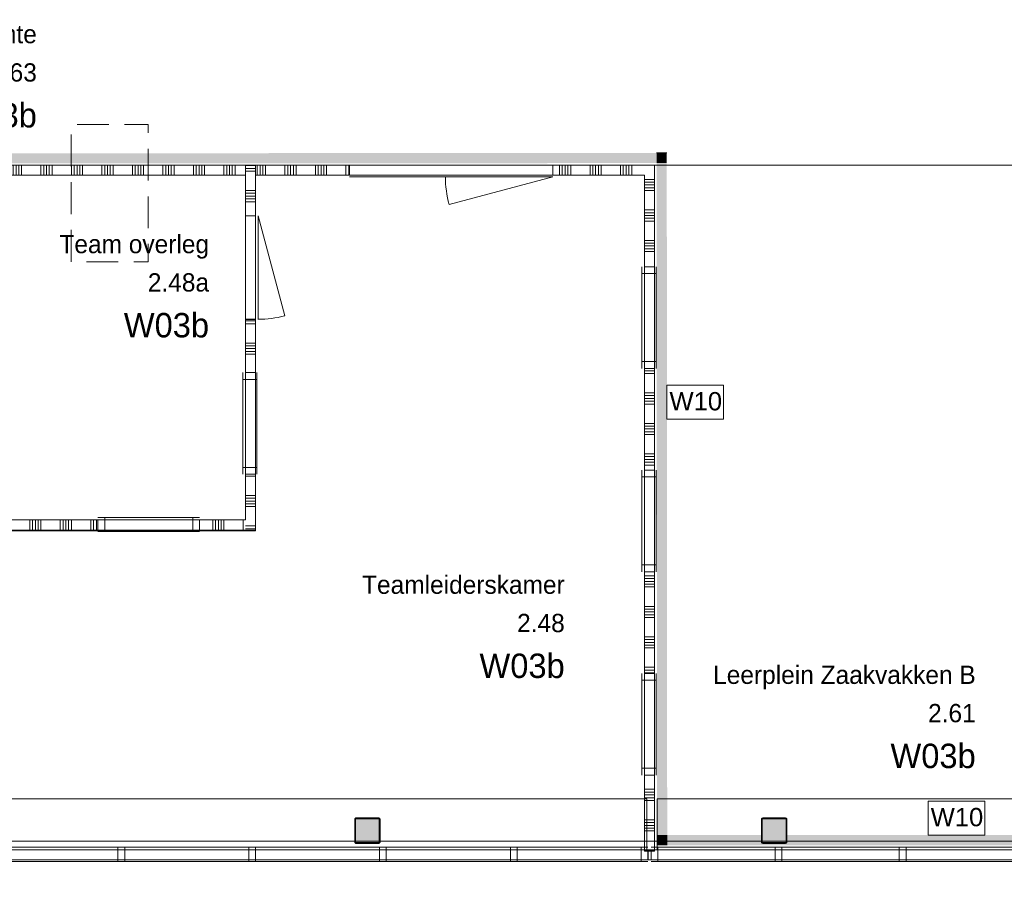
# Model space of a CAD drawing. Header units: millimetres. Extents: x -409 to 257590, y -7854 to 67330.
# Tile 153 of 205: x 62191 to 71874, y 8234 to 16681. Entities that reach past the tile are written whole.
import ezdxf
from ezdxf.enums import TextEntityAlignment as Align

# ---------------------------------------------------------------- set-up
doc = ezdxf.new("R2010")
doc.units = ezdxf.units.MM
doc.header["$MEASUREMENT"] = 0
doc.linetypes.add('B0703', pattern=[468.700004, 312.5, -156.200004])
for name, color, linetype in [('57 Luchtbehandeling', 7, 'Continuous'), ('Info Wandafwerking aanduiding', 7, 'Continuous'), ('Info Wandafwerking aanduiding Doorsnede-arcering', 7, 'Continuous'), ('New_22 NC Binnenwanden', 7, 'Continuous'), ('New_22 NC Binnenwanden Deuren', 7, 'Continuous'), ('New_22 NC Binnenwanden Doorsnede-arcering', 7, 'Continuous'), ('New_22 NC Binnenwanden Laagscheidingslijnen', 7, 'Continuous'), ('New_22 NC Binnenwanden Ramen', 7, 'Continuous'), ('New_23 Vloeren', 7, 'Continuous'), ('New_72 Vaste Inrichting', 7, 'Continuous'), ('New_Z Ruimtefuncties', 7, 'Continuous'), ('New_Z Ruimtefuncties Zone omranding', 7, 'Continuous'), ('New_Z Ruimtefuncties Zone tekst', 7, 'Continuous'), ('S-COLS-____-OTLN.RVT S', 7, 'Continuous'), ('S-COLS-____-OTLN.RVT S 2D arcering', 7, 'Continuous')]:
    doc.layers.add(name, color=color, linetype=linetype)
doc.styles.add('GENERATED_STYLE_1', font='txt')
doc.styles.add('GENERATED_STYLE_2', font='txt')

# ---------------------------------------------------------------- blocks, each defined once
blk = doc.blocks.new('Slab_1_2', base_point=(0, 42578.3))
at = {"layer": 'New_23 Vloeren', "color": 1, "linetype": 'Continuous', "lineweight": 0, "flags": 128}
blk.add_lwpolyline([(61758.1, 8599), (73460, 8599), (73460, 0), (99110, 0), (99110, 26125), (66860, 26125), (61760, 26125)], dxfattribs=at)
blk = doc.blocks.new('*X293')
at = {"layer": 'New_22 NC Binnenwanden Doorsnede-arcering', "color": 254, "linetype": 'Continuous', "lineweight": 0, "true_color": 0xe9ebeb}
for p, q in [((64510.4, 15217.9), (64478.3, 15217.9)), ((64510.4, 15245.3), (64505.7, 15245.3)), ((64510.4, 15190.4), (64450.9, 15190.4)), ((64510.4, 15000.2), (64410.4, 15000.2)), ((64510.4, 14972.7), (64410.4, 14972.7)), ((64510.4, 14945.3), (64410.4, 14945.3)), ((64510.4, 14917.9), (64410.4, 14917.9)), ((64510.4, 14890.4), (64410.4, 14890.4))]:
    blk.add_line(p, q, dxfattribs=at)
blk = doc.blocks.new('*X294')
at = {"layer": 'New_22 NC Binnenwanden Doorsnede-arcering', "color": 254, "linetype": 'Continuous', "lineweight": 0, "true_color": 0xe9ebeb}
for p, q in [((64510.4, 13717.9), (64410.4, 13717.9)), ((64510.4, 13690.4), (64410.4, 13690.4)), ((64510.4, 13500.2), (64410.4, 13500.2)), ((64510.4, 13472.7), (64410.4, 13472.7)), ((64510.4, 13445.3), (64410.4, 13445.3)), ((64510.4, 13417.9), (64410.4, 13417.9)), ((64510.4, 13390.4), (64410.4, 13390.4))]:
    blk.add_line(p, q, dxfattribs=at)
blk = doc.blocks.new('*X295')
at = {"layer": 'New_22 NC Binnenwanden Doorsnede-arcering', "color": 254, "linetype": 'Continuous', "lineweight": 0, "true_color": 0xe9ebeb}
for p, q in [((64510.4, 12190.4), (64410.4, 12190.4)), ((64510.4, 12000.2), (64410.4, 12000.2)), ((64510.4, 11972.7), (64410.4, 11972.7)), ((64510.4, 11945.3), (64410.4, 11945.3)), ((64510.4, 11917.9), (64410.4, 11917.9)), ((64510.4, 11890.4), (64410.4, 11890.4))]:
    blk.add_line(p, q, dxfattribs=at)
blk = doc.blocks.new('*X296')
at = {"layer": 'New_22 NC Binnenwanden Doorsnede-arcering', "color": 254, "linetype": 'Continuous', "lineweight": 0, "true_color": 0xe9ebeb}
for p, q in [((64510.4, 11700.2), (64469.8, 11700.2)), ((64510.4, 11672.7), (64497.2, 11672.7))]:
    blk.add_line(p, q, dxfattribs=at)
blk = doc.blocks.new('R1 22_3')
at = {"layer": 'New_22 NC Binnenwanden Ramen', "color": 1, "linetype": 'Continuous', "lineweight": 0}
for p, q in [((-500, 0), (-433, 0)), ((-433, 0), (-433, -139)), ((-433, 0), (433, 0)), ((433, -139), (433, 0)), ((433, 0), (500, 0)), ((-433, -139), (-500, -139)), ((433, -139), (-433, -139)), ((500, -139), (433, -139))]:
    blk.add_line(p, q, dxfattribs=at)
at = {"layer": 'New_22 NC Binnenwanden Ramen', "color": 9, "linetype": 'Continuous', "lineweight": 0}
for p, q in [((-500, -14), (500, -14)), ((-500, -114), (500, -114))]:
    blk.add_line(p, q, dxfattribs=at)
at = {"layer": 'New_22 NC Binnenwanden Ramen', "color": 7, "linetype": 'Continuous', "lineweight": 0}
for p, q in [((-500, -14), (-500, -114)), ((-500, -14), (-500, -114)), ((500, -14), (500, -114)), ((500, -14), (500, -114))]:
    blk.add_line(p, q, dxfattribs=at)
blk = doc.blocks.new('D1 22_9')
at = {"layer": 'New_22 NC Binnenwanden Deuren', "color": 1, "linetype": 'Continuous', "lineweight": 0}
for q in [(-473.8, 263.2), (-508.5, 0)]:
    blk.add_line((508.5, 0), q, dxfattribs=at)
at = {"layer": 'New_22 NC Binnenwanden Deuren', "color": 7, "linetype": 'Continuous', "lineweight": 0}
for p, q in [((-508.5, -125), (-508.5, -25)), ((-508.5, -125), (-508.5, -25)), ((508.5, -125), (508.5, -25)), ((508.5, -125), (508.5, -25))]:
    blk.add_line(p, q, dxfattribs=at)
at = {"layer": 'New_22 NC Binnenwanden Deuren', "color": 1, "linetype": 'Continuous', "lineweight": 0}
blk.add_arc((508.5, 0), 1016.9, 165, 180, dxfattribs=at)
blk = doc.blocks.new('*X299')
at = {"layer": 'New_22 NC Binnenwanden Doorsnede-arcering', "color": 254, "linetype": 'Continuous', "lineweight": 0, "true_color": 0xe9ebeb}
for p, q in [((64505.7, 15245.3), (64410.4, 15245.3)), ((64478.3, 15217.9), (64410.4, 15217.9)), ((64450.9, 15190.4), (64410.4, 15190.4))]:
    blk.add_line(p, q, dxfattribs=at)
blk = doc.blocks.new('*X300')
at = {"layer": 'New_22 NC Binnenwanden Doorsnede-arcering', "color": 254, "linetype": 'Continuous', "lineweight": 0, "true_color": 0xe9ebeb}
for p, q in [((64469.8, 11700.2), (64410.4, 11700.2)), ((64497.2, 11672.7), (64410.4, 11672.7))]:
    blk.add_line(p, q, dxfattribs=at)
blk = doc.blocks.new('Wall_58_2', base_point=(64410.4, 15150))
at = {"layer": 'New_22 NC Binnenwanden', "color": 8, "linetype": 'Continuous', "lineweight": 0, "true_color": 0x778488}
for p, q in [((64410.4, 14750), (64510.4, 14750)), ((64410.4, 13733.1), (64510.4, 13733.1)), ((64510.4, 13209.4), (64410.4, 13209.4)), ((64510.4, 12209.4), (64410.4, 12209.4))]:
    blk.add_line(p, q, dxfattribs=at)
at = {"layer": 'New_22 NC Binnenwanden', "color": 8, "linetype": 'Continuous', "lineweight": 0, "true_color": 0x778488, "flags": 128}
for points in [[(64510.4, 15250), (64410.4, 15250)], [(64510.4, 14750), (64510.4, 15250)], [(64410.4, 15150), (64410.4, 14750)], [(64410.4, 13733.1), (64410.4, 13209.4)], [(64510.4, 13209.4), (64510.4, 13733.1)], [(64410.4, 12209.4), (64410.4, 11759.5)], [(64510.4, 11659.5), (64510.4, 12209.4)], [(64510.4, 11659.5), (64410.4, 11659.5)]]:
    blk.add_lwpolyline(points, dxfattribs=at)
at = {"layer": 'New_22 NC Binnenwanden Laagscheidingslijnen', "color": 8, "linetype": 'Continuous', "lineweight": 0, "true_color": 0x778488}
blk.add_line((64410.4, 15250), (64410.4, 15150), dxfattribs=at)
at = {"layer": 'New_22 NC Binnenwanden', "color": 8, "lineweight": 0, "true_color": 0x778488}
for name in ['*X293', '*X299', '*X294', '*X295', '*X300', '*X296']:
    blk.add_blockref(name, (0, 0), dxfattribs=at)
at = {"layer": 'New_22 NC Binnenwanden Deuren', "color": 1, "linetype": 'Continuous', "lineweight": 0, "xscale": -1, "zscale": 1000, "rotation": 270.0001589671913}
blk.add_blockref('D1 22_9', (64535.4, 14241.5), dxfattribs=at)
at = {"layer": 'New_22 NC Binnenwanden Ramen', "color": 1, "linetype": 'Continuous', "lineweight": 0, "xscale": -1, "zscale": 1000, "rotation": 270.0001589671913}
blk.add_blockref('R1 22_3', (64524.4, 12709.4), dxfattribs=at)
blk = doc.blocks.new('*X302')
at = {"layer": 'New_22 NC Binnenwanden Doorsnede-arcering', "color": 254, "linetype": 'Continuous', "lineweight": 0, "true_color": 0xe9ebeb}
for p, q in [((61990.3, 11659.5), (61990.3, 11759.5)), ((62017.7, 11659.5), (62017.7, 11759.5)), ((62045.1, 11659.5), (62045.1, 11759.5)), ((62072.6, 11659.5), (62072.6, 11759.5)), ((62100, 11659.5), (62100, 11759.5)), ((62290.3, 11659.5), (62290.3, 11759.5)), ((62317.7, 11659.5), (62317.7, 11759.5)), ((62345.1, 11659.5), (62345.1, 11759.5)), ((62372.6, 11659.5), (62372.6, 11759.5)), ((62400, 11659.5), (62400, 11759.5)), ((62590.3, 11659.5), (62590.3, 11759.5)), ((62617.7, 11659.5), (62617.7, 11759.5)), ((62645.1, 11659.5), (62645.1, 11759.5)), ((62672.6, 11659.5), (62672.6, 11759.5)), ((62700, 11659.5), (62700, 11759.5)), ((62890.3, 11659.5), (62890.3, 11759.5)), ((62917.7, 11659.5), (62917.7, 11759.5)), ((62945.1, 11659.5), (62945.1, 11759.5))]:
    blk.add_line(p, q, dxfattribs=at)
blk = doc.blocks.new('*X303')
at = {"layer": 'New_22 NC Binnenwanden Doorsnede-arcering', "color": 254, "linetype": 'Continuous', "lineweight": 0, "true_color": 0xe9ebeb}
for p, q in [((64090.3, 11659.5), (64090.3, 11759.5)), ((64117.7, 11659.5), (64117.7, 11759.5)), ((64145.1, 11659.5), (64145.1, 11759.5)), ((64172.6, 11659.5), (64172.6, 11759.5)), ((64200, 11659.5), (64200, 11759.5)), ((64390.3, 11659.5), (64390.3, 11759.5))]:
    blk.add_line(p, q, dxfattribs=at)
blk = doc.blocks.new('Wall_59_2', base_point=(64410.4, 11759.5))
at = {"layer": 'New_22 NC Binnenwanden', "color": 8, "linetype": 'Continuous', "lineweight": 0, "true_color": 0x778488}
for p, q in [((62960.4, 11659.5), (62960.4, 11759.5)), ((63960.4, 11659.5), (63960.4, 11759.5))]:
    blk.add_line(p, q, dxfattribs=at)
at = {"layer": 'New_22 NC Binnenwanden', "color": 8, "linetype": 'Continuous', "lineweight": 0, "true_color": 0x778488, "flags": 128}
for points in [[(62960.4, 11759.5), (61860, 11759.5)], [(61860, 11759.5), (61860, 11659.5)], [(64410.4, 11759.5), (63960.4, 11759.5)], [(61860, 11659.5), (62960.4, 11659.5)], [(63960.4, 11659.5), (64410.4, 11659.5)]]:
    blk.add_lwpolyline(points, dxfattribs=at)
at = {"layer": 'New_22 NC Binnenwanden', "color": 8, "lineweight": 0, "true_color": 0x778488}
for name in ['*X302', '*X303']:
    blk.add_blockref(name, (0, 0), dxfattribs=at)
at = {"layer": 'New_22 NC Binnenwanden Ramen', "color": 1, "linetype": 'Continuous', "lineweight": 0, "xscale": -1, "zscale": 1000, "rotation": 180}
blk.add_blockref('R1 22_3', (63460.4, 11645.5), dxfattribs=at)
blk = doc.blocks.new('*X825')
at = {"layer": 'New_22 NC Binnenwanden Doorsnede-arcering', "color": 254, "linetype": 'Continuous', "lineweight": 0, "true_color": 0xe9ebeb}
for p, q in [((64527.4, 15250), (64527.4, 15150)), ((64554.9, 15250), (64554.9, 15150)), ((64582.3, 15250), (64582.3, 15150)), ((64609.7, 15250), (64609.7, 15150)), ((64800, 15250), (64800, 15150)), ((64827.4, 15250), (64827.4, 15150)), ((64854.9, 15250), (64854.9, 15150)), ((64882.3, 15250), (64882.3, 15150)), ((64909.7, 15250), (64909.7, 15150)), ((65100, 15250), (65100, 15150)), ((65127.4, 15250), (65127.4, 15150)), ((65154.9, 15250), (65154.9, 15150)), ((65182.3, 15250), (65182.3, 15150)), ((65209.7, 15250), (65209.7, 15150)), ((65400, 15250), (65400, 15150)), ((65427.4, 15250), (65427.4, 15150))]:
    blk.add_line(p, q, dxfattribs=at)
blk = doc.blocks.new('*X826')
at = {"layer": 'New_22 NC Binnenwanden Doorsnede-arcering', "color": 254, "linetype": 'Continuous', "lineweight": 0, "true_color": 0xe9ebeb}
for p, q in [((67500, 15250), (67500, 15150)), ((67527.4, 15250), (67527.4, 15150)), ((67554.9, 15250), (67554.9, 15150)), ((67582.3, 15250), (67582.3, 15150)), ((67609.7, 15250), (67609.7, 15150)), ((67800, 15250), (67800, 15150)), ((67827.4, 15250), (67827.4, 15150)), ((67854.9, 15250), (67854.9, 15150)), ((67882.3, 15250), (67882.3, 15150)), ((67909.7, 15250), (67909.7, 15150)), ((68100, 15250), (68100, 15150)), ((68127.4, 15250), (68127.4, 15150)), ((68154.9, 15250), (68154.9, 15150)), ((68182.3, 15250), (68182.3, 15150)), ((68209.7, 15250), (68209.7, 15150))]:
    blk.add_line(p, q, dxfattribs=at)
blk = doc.blocks.new('D1 zl1-b 22_2')
at = {"layer": 'New_22 NC Binnenwanden Deuren', "color": 1, "linetype": 'Continuous', "lineweight": 0}
for p, q in [((1000, 0), (-21, 273.6)), ((-1000, 0), (-57, 0)), ((1000, 0), (-57, 0))]:
    blk.add_line(p, q, dxfattribs=at)
at = {"layer": 'New_22 NC Binnenwanden Deuren', "color": 7, "linetype": 'Continuous', "lineweight": 0}
for p, q in [((-1000, -14), (-1000, -114)), ((-1000, -14), (-1000, -114)), ((1000, -14), (1000, -114)), ((1000, -14), (1000, -114))]:
    blk.add_line(p, q, dxfattribs=at)
at = {"layer": 'New_22 NC Binnenwanden Deuren', "color": 1, "linetype": 'Continuous', "lineweight": 0}
blk.add_arc((1000, 0), 1057, 165, 180, dxfattribs=at)
blk = doc.blocks.new('Wall_190_2', base_point=(68385, 15150))
at = {"layer": 'New_22 NC Binnenwanden', "color": 8, "linetype": 'Continuous', "lineweight": 0, "true_color": 0x778488}
for p, q in [((65435, 15150), (65435, 15250)), ((67435, 15150), (67435, 15250))]:
    blk.add_line(p, q, dxfattribs=at)
at = {"layer": 'New_22 NC Binnenwanden', "color": 8, "linetype": 'Continuous', "lineweight": 0, "true_color": 0x778488, "flags": 128}
for points in [[(65435, 15250), (64510.4, 15250)], [(64510.4, 15150), (64510.4, 15250)], [(68335, 15250), (67435, 15250)], [(64510.4, 15150), (65435, 15150)], [(67435, 15150), (68335, 15150)]]:
    blk.add_lwpolyline(points, dxfattribs=at)
at = {"layer": 'New_22 NC Binnenwanden', "color": 8, "lineweight": 0, "true_color": 0x778488}
for name in ['*X825', '*X826']:
    blk.add_blockref(name, (0, 0), dxfattribs=at)
at = {"layer": 'New_22 NC Binnenwanden Deuren', "color": 1, "linetype": 'Continuous', "lineweight": 0, "xscale": -1, "zscale": 1000, "rotation": 180}
blk.add_blockref('D1 zl1-b 22_2', (66435, 15136), dxfattribs=at)
blk = doc.blocks.new('*X895')
at = {"layer": 'New_22 NC Binnenwanden Doorsnede-arcering', "color": 254, "linetype": 'Continuous', "lineweight": 0, "true_color": 0xe9ebeb}
for p, q in [((61882.3, 15250), (61882.3, 15150)), ((61909.7, 15250), (61909.7, 15150)), ((62100, 15250), (62100, 15150)), ((62127.4, 15250), (62127.4, 15150)), ((62154.9, 15250), (62154.9, 15150)), ((62182.3, 15250), (62182.3, 15150)), ((62209.7, 15250), (62209.7, 15150)), ((62400, 15250), (62400, 15150)), ((62427.4, 15250), (62427.4, 15150)), ((62454.9, 15250), (62454.9, 15150)), ((62482.3, 15250), (62482.3, 15150)), ((62509.7, 15250), (62509.7, 15150)), ((62700, 15250), (62700, 15150)), ((62727.4, 15250), (62727.4, 15150)), ((62754.9, 15250), (62754.9, 15150)), ((62782.3, 15250), (62782.3, 15150)), ((62809.7, 15250), (62809.7, 15150)), ((63000, 15250), (63000, 15150)), ((63027.4, 15250), (63027.4, 15150)), ((63054.9, 15250), (63054.9, 15150)), ((63082.3, 15250), (63082.3, 15150)), ((63109.7, 15250), (63109.7, 15150)), ((63300, 15250), (63300, 15150)), ((63327.4, 15250), (63327.4, 15150)), ((63354.9, 15250), (63354.9, 15150)), ((63382.3, 15250), (63382.3, 15150)), ((63409.7, 15250), (63409.7, 15150)), ((63600, 15250), (63600, 15150)), ((63627.4, 15250), (63627.4, 15150)), ((63654.9, 15250), (63654.9, 15150)), ((63682.3, 15250), (63682.3, 15150)), ((63709.7, 15250), (63709.7, 15150)), ((63900, 15250), (63900, 15150)), ((63927.4, 15250), (63927.4, 15150)), ((63954.9, 15250), (63954.9, 15150)), ((63982.3, 15250), (63982.3, 15150)), ((64009.7, 15250), (64009.7, 15150)), ((64200, 15250), (64200, 15150)), ((64227.4, 15250), (64227.4, 15150)), ((64254.9, 15250), (64254.9, 15150)), ((64282.3, 15250), (64282.3, 15150)), ((64309.7, 15250), (64309.7, 15150))]:
    blk.add_line(p, q, dxfattribs=at)
blk = doc.blocks.new('Wall_221_2', base_point=(64410.4, 15150))
at = {"layer": 'New_22 NC Binnenwanden', "color": 8, "linetype": 'Continuous', "lineweight": 0, "true_color": 0x778488, "flags": 128}
for points in [[(64410.4, 15250), (61860.1, 15250)], [(61860.1, 15150), (61860.1, 15250)], [(61860.1, 15150), (64410.4, 15150)]]:
    blk.add_lwpolyline(points, dxfattribs=at)
at = {"layer": 'New_22 NC Binnenwanden Laagscheidingslijnen', "color": 8, "linetype": 'Continuous', "lineweight": 0, "true_color": 0x778488}
blk.add_line((64410.4, 15250), (64410.4, 15150), dxfattribs=at)
at = {"layer": 'New_22 NC Binnenwanden', "color": 8, "lineweight": 0, "true_color": 0x778488}
blk.add_blockref('*X895', (0, 0), dxfattribs=at)
blk = doc.blocks.new('Slab_8_2', base_point=(68460, 8515))
at = {"layer": 'New_72 Vaste Inrichting', "color": 7, "linetype": 'Continuous', "lineweight": 0, "flags": 128}
blk.add_lwpolyline([(68460, 8515), (73360, 8515), (73360, 9015), (68460, 9015)], close=True, dxfattribs=at)
blk = doc.blocks.new('Slab_9_2', base_point=(61910, 8515))
at = {"layer": 'New_72 Vaste Inrichting', "color": 7, "linetype": 'Continuous', "lineweight": 0, "flags": 128}
blk.add_lwpolyline([(61910, 8515), (68360, 8515), (68360, 9015), (61910, 9015)], close=True, dxfattribs=at)
blk = doc.blocks.new('Slab_29_2', base_point=(62698.7, 14300.2))
at = {"layer": '57 Luchtbehandeling', "color": 1, "linetype": 'B0703', "lineweight": 0, "flags": 128}
blk.add_lwpolyline([(62698.7, 14300.2), (62698.7, 15650.2), (63453.7, 15650.2), (63453.7, 14300.2)], close=True, dxfattribs=at)
blk = doc.blocks.new('Wall_438_2', base_point=(73340, 8560))
at = {"layer": 'Info Wandafwerking aanduiding Doorsnede-arcering', "linetype": 'Continuous', "lineweight": 0}
for points in [[(68559, 8660), (68459, 8660), (68459, 8560)], [(68559, 8660), (68459.1, 8560.1), (68459.1, 8560), (68559, 8560)], [(68559, 8560), (73240, 8560), (73240, 8660), (68559, 8660)], [(68459.1, 8560.1), (68459, 8560), (68459.1, 8560)]]:
    blk.add_hatch(color=1, dxfattribs=at).paths.add_polyline_path(points)
at = {"layer": 'Info Wandafwerking aanduiding', "color": 9, "linetype": 'Continuous', "lineweight": 0, "flags": 128}
blk.add_lwpolyline([(68459, 8560), (68459, 8660)], dxfattribs=at)
blk = doc.blocks.new('Wall_439_2', base_point=(68459, 8560))
at = {"layer": 'Info Wandafwerking aanduiding Doorsnede-arcering', "linetype": 'Continuous', "lineweight": 0}
for points in [[(68554.9, 15370.1), (68454.9, 15370), (68455, 15270)], [(68455, 15270), (68555, 15270.1), (68554.9, 15370.1)], [(68455, 15270), (68459, 8660), (68559, 8660), (68555, 15270.1)]]:
    blk.add_hatch(color=1, dxfattribs=at).paths.add_polyline_path(points)
at = {"layer": 'Info Wandafwerking aanduiding', "color": 9, "linetype": 'Continuous', "lineweight": 0, "flags": 128}
blk.add_lwpolyline([(68554.9, 15370.1), (68454.9, 15370)], dxfattribs=at)
blk = doc.blocks.new('Wall_440_2', base_point=(68455, 15270))
at = {"layer": 'Info Wandafwerking aanduiding Doorsnede-arcering', "linetype": 'Continuous', "lineweight": 0}
for points in [[(60200.1, 15365.1), (60100.1, 15265), (60200.1, 15265.1)], [(60200.1, 15365.1), (60100.1, 15365), (60100.1, 15265)], [(60200.1, 15265.1), (68455, 15270), (68454.9, 15370), (60200.1, 15365.1)]]:
    blk.add_hatch(color=1, dxfattribs=at).paths.add_polyline_path(points)
at = {"layer": 'Info Wandafwerking aanduiding', "color": 9, "linetype": 'Continuous', "lineweight": 0, "flags": 128}
blk.add_lwpolyline([(60100.1, 15265), (60100.1, 15365)], dxfattribs=at)
blk = doc.blocks.new('Column 403[86]_2', base_point=(0.5, 3))
at = {"layer": 'S-COLS-____-OTLN.RVT S 2D arcering', "linetype": 'Continuous', "lineweight": 0, "true_color": 0x778488}
h = blk.add_hatch(color=8, dxfattribs=at)
h.paths.add_polyline_path([(69485.5, 8591), (69486.5, 8586), (69489.3, 8581.8), (69493.5, 8578.9), (69498.5, 8578), (69722.5, 8578), (69727.5, 8578.9), (69731.7, 8581.8), (69734.5, 8586), (69735.5, 8591), (69735.5, 8815), (69734.5, 8819.9), (69731.7, 8824.1), (69727.5, 8827), (69722.5, 8828), (69498.5, 8828), (69493.5, 8827), (69489.3, 8824.1), (69486.5, 8819.9), (69485.5, 8815)])
h.paths.add_polyline_path([(69722.5, 8586), (69498.5, 8586), (69496.6, 8586.3), (69495, 8587.4), (69493.9, 8589), (69493.5, 8591), (69493.5, 8815), (69493.9, 8816.9), (69495, 8818.5), (69496.6, 8819.6), (69498.5, 8820), (69722.5, 8820), (69724.4, 8819.6), (69726.1, 8818.5), (69727.1, 8816.9), (69727.5, 8815), (69727.5, 8591), (69727.1, 8589), (69726.1, 8587.4), (69724.4, 8586.3)], flags=0)
blk.add_hatch(color=8, dxfattribs=at).paths.add_polyline_path([(69722.5, 8820), (69498.5, 8820), (69496.6, 8819.6), (69495, 8818.5), (69493.9, 8816.9), (69493.5, 8815), (69493.5, 8591), (69493.9, 8589), (69495, 8587.4), (69496.6, 8586.3), (69498.5, 8586), (69722.5, 8586), (69724.4, 8586.3), (69726.1, 8587.4), (69727.1, 8589), (69727.5, 8591), (69727.5, 8815), (69727.1, 8816.9), (69726.1, 8818.5), (69724.4, 8819.6)])
at = {"layer": 'S-COLS-____-OTLN.RVT S', "color": 1, "linetype": 'Continuous', "lineweight": 0}
for p, q in [((69486.5, 8819.9), (69485.5, 8815)), ((69485.5, 8815), (69485.5, 8591)), ((69489.3, 8824.1), (69486.5, 8819.9)), ((69493.5, 8827), (69489.3, 8824.1)), ((69498.5, 8828), (69493.5, 8827)), ((69493.5, 8815), (69493.9, 8816.9)), ((69493.5, 8591), (69493.5, 8815)), ((69493.9, 8816.9), (69495, 8818.5)), ((69495, 8818.5), (69496.6, 8819.6)), ((69496.6, 8819.6), (69498.5, 8820)), ((69722.5, 8828), (69498.5, 8828)), ((69498.5, 8820), (69722.5, 8820)), ((69727.5, 8827), (69722.5, 8828)), ((69722.5, 8820), (69724.4, 8819.6)), ((69724.4, 8819.6), (69726.1, 8818.5)), ((69726.1, 8818.5), (69727.1, 8816.9)), ((69727.1, 8816.9), (69727.5, 8815)), ((69731.7, 8824.1), (69727.5, 8827)), ((69727.5, 8815), (69727.5, 8591)), ((69734.5, 8819.9), (69731.7, 8824.1)), ((69735.5, 8815), (69734.5, 8819.9)), ((69735.5, 8591), (69735.5, 8815)), ((69485.5, 8591), (69486.5, 8586)), ((69486.5, 8586), (69489.3, 8581.8)), ((69489.3, 8581.8), (69493.5, 8578.9)), ((69493.9, 8589), (69493.5, 8591)), ((69493.5, 8578.9), (69498.5, 8578)), ((69495, 8587.4), (69493.9, 8589)), ((69496.6, 8586.3), (69495, 8587.4)), ((69498.5, 8586), (69496.6, 8586.3)), ((69722.5, 8586), (69498.5, 8586)), ((69498.5, 8578), (69722.5, 8578)), ((69724.4, 8586.3), (69722.5, 8586)), ((69722.5, 8578), (69727.5, 8578.9)), ((69726.1, 8587.4), (69724.4, 8586.3)), ((69727.1, 8589), (69726.1, 8587.4)), ((69727.5, 8591), (69727.1, 8589)), ((69727.5, 8578.9), (69731.7, 8581.8)), ((69731.7, 8581.8), (69734.5, 8586)), ((69734.5, 8586), (69735.5, 8591))]:
    blk.add_line(p, q, dxfattribs=at)
blk = doc.blocks.new('Column 404[87]_2', base_point=(0.5, 3))
at = {"layer": 'S-COLS-____-OTLN.RVT S 2D arcering', "linetype": 'Continuous', "lineweight": 0, "true_color": 0x778488}
h = blk.add_hatch(color=8, dxfattribs=at)
h.paths.add_polyline_path([(65485.5, 8591), (65486.5, 8586), (65489.3, 8581.8), (65493.5, 8578.9), (65498.5, 8578), (65722.5, 8578), (65727.5, 8578.9), (65731.7, 8581.8), (65734.5, 8586), (65735.5, 8591), (65735.5, 8815), (65734.5, 8819.9), (65731.7, 8824.1), (65727.5, 8827), (65722.5, 8828), (65498.5, 8828), (65493.5, 8827), (65489.3, 8824.1), (65486.5, 8819.9), (65485.5, 8815)])
h.paths.add_polyline_path([(65722.5, 8586), (65498.5, 8586), (65496.6, 8586.3), (65495, 8587.4), (65493.9, 8589), (65493.5, 8591), (65493.5, 8815), (65493.9, 8816.9), (65495, 8818.5), (65496.6, 8819.6), (65498.5, 8820), (65722.5, 8820), (65724.4, 8819.6), (65726.1, 8818.5), (65727.1, 8816.9), (65727.5, 8815), (65727.5, 8591), (65727.1, 8589), (65726.1, 8587.4), (65724.4, 8586.3)], flags=0)
blk.add_hatch(color=8, dxfattribs=at).paths.add_polyline_path([(65722.5, 8820), (65498.5, 8820), (65496.6, 8819.6), (65495, 8818.5), (65493.9, 8816.9), (65493.5, 8815), (65493.5, 8591), (65493.9, 8589), (65495, 8587.4), (65496.6, 8586.3), (65498.5, 8586), (65722.5, 8586), (65724.4, 8586.3), (65726.1, 8587.4), (65727.1, 8589), (65727.5, 8591), (65727.5, 8815), (65727.1, 8816.9), (65726.1, 8818.5), (65724.4, 8819.6)])
at = {"layer": 'S-COLS-____-OTLN.RVT S', "color": 1, "linetype": 'Continuous', "lineweight": 0}
for p, q in [((65486.5, 8819.9), (65485.5, 8815)), ((65485.5, 8815), (65485.5, 8591)), ((65489.3, 8824.1), (65486.5, 8819.9)), ((65493.5, 8827), (65489.3, 8824.1)), ((65498.5, 8828), (65493.5, 8827)), ((65493.5, 8815), (65493.9, 8816.9)), ((65493.5, 8591), (65493.5, 8815)), ((65493.9, 8816.9), (65495, 8818.5)), ((65495, 8818.5), (65496.6, 8819.6)), ((65496.6, 8819.6), (65498.5, 8820)), ((65722.5, 8828), (65498.5, 8828)), ((65498.5, 8820), (65722.5, 8820)), ((65727.5, 8827), (65722.5, 8828)), ((65722.5, 8820), (65724.4, 8819.6)), ((65724.4, 8819.6), (65726.1, 8818.5)), ((65726.1, 8818.5), (65727.1, 8816.9)), ((65727.1, 8816.9), (65727.5, 8815)), ((65731.7, 8824.1), (65727.5, 8827)), ((65727.5, 8815), (65727.5, 8591)), ((65734.5, 8819.9), (65731.7, 8824.1)), ((65735.5, 8815), (65734.5, 8819.9)), ((65735.5, 8591), (65735.5, 8815)), ((65485.5, 8591), (65486.5, 8586)), ((65486.5, 8586), (65489.3, 8581.8)), ((65489.3, 8581.8), (65493.5, 8578.9)), ((65493.9, 8589), (65493.5, 8591)), ((65493.5, 8578.9), (65498.5, 8578)), ((65495, 8587.4), (65493.9, 8589)), ((65496.6, 8586.3), (65495, 8587.4)), ((65498.5, 8586), (65496.6, 8586.3)), ((65722.5, 8586), (65498.5, 8586)), ((65498.5, 8578), (65722.5, 8578)), ((65724.4, 8586.3), (65722.5, 8586)), ((65722.5, 8578), (65727.5, 8578.9)), ((65726.1, 8587.4), (65724.4, 8586.3)), ((65727.1, 8589), (65726.1, 8587.4)), ((65727.5, 8591), (65727.1, 8589)), ((65727.5, 8578.9), (65731.7, 8581.8)), ((65731.7, 8581.8), (65734.5, 8586)), ((65734.5, 8586), (65735.5, 8591))]:
    blk.add_line(p, q, dxfattribs=at)
blk = doc.blocks.new('Leerplein Zaakvakken B_2.61_14_2', base_point=(70272.5, 9801.9))
at = {"layer": 'New_Z Ruimtefuncties Zone tekst', "color": 2, "lineweight": 0}
for tag, height, style, p in [('DUMMY_938', 180, 'GENERATED_STYLE_1', (71593.2, 10367.6)), ('ROOM_NAME', 180, 'GENERATED_STYLE_1', (71593.2, 10326.5)), ('DUMMY_939', 180, 'GENERATED_STYLE_1', (71593.2, 9990.5)), ('ROOM_NUMBER', 180, 'GENERATED_STYLE_1', (71593.2, 9949.4)), ('stWallCovering', 240, 'GENERATED_STYLE_2', (71593.2, 9558.5))]:
    blk.add_attdef(tag, text='', height=height, dxfattribs=dict(at, style=style)).set_placement(p, align=Align.TOP_RIGHT)
at = {"layer": 'New_Z Ruimtefuncties Zone tekst', "color": 2, "lineweight": 0, "style": 'GENERATED_STYLE_2'}
blk.add_attdef('DUMMY_940', text='', height=240, dxfattribs=at).set_placement((68951.8, 9613.4), align=Align.TOP_LEFT)
blk = doc.blocks.new('Verkeersruimte_2.63_30_2', base_point=(61531.3, 16104.5))
at = {"layer": 'New_Z Ruimtefuncties Zone tekst', "color": 2, "lineweight": 0}
for tag, height, style, p in [('DUMMY_938', 180, 'GENERATED_STYLE_1', (62359.9, 16670.2)), ('ROOM_NAME', 180, 'GENERATED_STYLE_1', (62359.9, 16629.1)), ('DUMMY_939', 180, 'GENERATED_STYLE_1', (62359.9, 16293.1)), ('ROOM_NUMBER', 180, 'GENERATED_STYLE_1', (62359.9, 16251.9)), ('stWallCovering', 240, 'GENERATED_STYLE_2', (62359.9, 15861.1))]:
    blk.add_attdef(tag, text='', height=height, dxfattribs=dict(at, style=style)).set_placement(p, align=Align.TOP_RIGHT)
at = {"layer": 'New_Z Ruimtefuncties Zone tekst', "color": 2, "lineweight": 0, "style": 'GENERATED_STYLE_2'}
blk.add_attdef('DUMMY_940', text='', height=240, dxfattribs=at).set_placement((60702.7, 15915.9), align=Align.TOP_LEFT)
blk = doc.blocks.new('Team overleg_2.48a_39_2', base_point=(63313.8, 14039))
at = {"layer": 'New_Z Ruimtefuncties Zone tekst', "color": 2, "lineweight": 0}
for tag, height, style, p in [('ROOM_NAME', 180, 'GENERATED_STYLE_1', (64053.5, 14563.6)), ('DUMMY_938', 180, 'GENERATED_STYLE_1', (64053.5, 14604.7)), ('ROOM_NUMBER', 180, 'GENERATED_STYLE_1', (64053.5, 14186.4)), ('DUMMY_939', 180, 'GENERATED_STYLE_1', (64053.5, 14227.6)), ('stWallCovering', 240, 'GENERATED_STYLE_2', (64053.5, 13795.6))]:
    blk.add_attdef(tag, text='', height=height, dxfattribs=dict(at, style=style)).set_placement(p, align=Align.TOP_RIGHT)
at = {"layer": 'New_Z Ruimtefuncties Zone tekst', "color": 2, "lineweight": 0, "style": 'GENERATED_STYLE_2'}
blk.add_attdef('DUMMY_940', text='', height=240, dxfattribs=at).set_placement((62574, 13850.4), align=Align.TOP_LEFT)
blk = doc.blocks.new('Teamleiderskamer_2.48_63_2', base_point=(66544.9, 10688.3))
at = {"layer": 'New_Z Ruimtefuncties Zone tekst', "color": 2, "lineweight": 0}
for tag, height, style, p in [('DUMMY_938', 180, 'GENERATED_STYLE_1', (67551.3, 11254)), ('ROOM_NAME', 180, 'GENERATED_STYLE_1', (67551.3, 11212.9)), ('DUMMY_939', 180, 'GENERATED_STYLE_1', (67551.3, 10876.9)), ('ROOM_NUMBER', 180, 'GENERATED_STYLE_1', (67551.3, 10835.8)), ('stWallCovering', 240, 'GENERATED_STYLE_2', (67551.3, 10444.9))]:
    blk.add_attdef(tag, text='', height=height, dxfattribs=dict(at, style=style)).set_placement(p, align=Align.TOP_RIGHT)
at = {"layer": 'New_Z Ruimtefuncties Zone tekst', "color": 2, "lineweight": 0, "style": 'GENERATED_STYLE_2'}
blk.add_attdef('DUMMY_940', text='', height=240, dxfattribs=at).set_placement((65538.6, 10499.8), align=Align.TOP_LEFT)
blk = doc.blocks.new('*X2053')
at = {"layer": 'New_22 NC Binnenwanden Doorsnede-arcering', "color": 254, "linetype": 'Continuous', "lineweight": 0, "true_color": 0xe9ebeb}
for p, q in [((68335, 15109.7), (68435, 15109.7)), ((68335, 15082.3), (68435, 15082.3)), ((68335, 15054.9), (68435, 15054.9)), ((68335, 15027.4), (68435, 15027.4)), ((68335, 15000), (68435, 15000)), ((68335, 14809.7), (68435, 14809.7)), ((68335, 14782.3), (68435, 14782.3)), ((68335, 14754.9), (68435, 14754.9)), ((68335, 14727.4), (68435, 14727.4)), ((68335, 14700), (68435, 14700)), ((68335, 14509.7), (68435, 14509.7)), ((68335, 14482.3), (68435, 14482.3)), ((68335, 14454.9), (68435, 14454.9)), ((68335, 14427.4), (68435, 14427.4)), ((68335, 14400), (68435, 14400))]:
    blk.add_line(p, q, dxfattribs=at)
blk = doc.blocks.new('*X2054')
at = {"layer": 'New_22 NC Binnenwanden Doorsnede-arcering', "color": 254, "linetype": 'Continuous', "lineweight": 0, "true_color": 0xe9ebeb}
for p, q in [((68335, 11209.7), (68435, 11209.7)), ((68335, 11182.3), (68435, 11182.3)), ((68335, 11154.9), (68435, 11154.9)), ((68335, 11127.4), (68435, 11127.4)), ((68335, 11100), (68435, 11100)), ((68335, 10909.7), (68435, 10909.7)), ((68335, 10882.3), (68435, 10882.3)), ((68335, 10854.9), (68435, 10854.9)), ((68335, 10827.4), (68435, 10827.4)), ((68335, 10800), (68435, 10800)), ((68335, 10609.7), (68435, 10609.7)), ((68335, 10582.3), (68435, 10582.3)), ((68335, 10554.9), (68435, 10554.9)), ((68335, 10527.4), (68435, 10527.4)), ((68335, 10500), (68435, 10500)), ((68335, 10309.7), (68435, 10309.7)), ((68335, 10282.3), (68435, 10282.3)), ((68335, 10254.9), (68435, 10254.9))]:
    blk.add_line(p, q, dxfattribs=at)
blk = doc.blocks.new('*X2055')
at = {"layer": 'New_22 NC Binnenwanden Doorsnede-arcering', "color": 254, "linetype": 'Continuous', "lineweight": 0, "true_color": 0xe9ebeb}
for p, q in [((68335, 13227.4), (68435, 13227.4)), ((68335, 13200), (68435, 13200)), ((68335, 13009.7), (68435, 13009.7)), ((68335, 12982.3), (68435, 12982.3)), ((68335, 12954.9), (68435, 12954.9)), ((68335, 12927.4), (68435, 12927.4)), ((68335, 12900), (68435, 12900)), ((68335, 12709.7), (68435, 12709.7)), ((68335, 12682.3), (68435, 12682.3)), ((68335, 12654.9), (68435, 12654.9)), ((68335, 12627.4), (68435, 12627.4)), ((68335, 12600), (68435, 12600)), ((68335, 12409.7), (68435, 12409.7)), ((68335, 12382.3), (68435, 12382.3)), ((68335, 12354.9), (68435, 12354.9)), ((68335, 12327.4), (68435, 12327.4)), ((68335, 12300), (68435, 12300))]:
    blk.add_line(p, q, dxfattribs=at)
blk = doc.blocks.new('*X2056')
at = {"layer": 'New_22 NC Binnenwanden Doorsnede-arcering', "color": 254, "linetype": 'Continuous', "lineweight": 0, "true_color": 0xe9ebeb}
for p, q in [((68335, 9109.7), (68435, 9109.7)), ((68335, 9082.3), (68435, 9082.3)), ((68335, 9054.9), (68435, 9054.9)), ((68335, 9027.4), (68435, 9027.4)), ((68335, 9000), (68435, 9000)), ((68335, 8809.7), (68435, 8809.7)), ((68335, 8782.3), (68435, 8782.3)), ((68335, 8754.9), (68435, 8754.9)), ((68335, 8727.4), (68435, 8727.4)), ((68335, 8700), (68435, 8700)), ((68335, 8509.7), (68435, 8509.7))]:
    blk.add_line(p, q, dxfattribs=at)
blk = doc.blocks.new('Wall_468_2', base_point=(68385, 8500))
at = {"layer": 'New_22 NC Binnenwanden', "color": 8, "linetype": 'Continuous', "lineweight": 0, "true_color": 0x778488}
for p, q in [((68435, 14250), (68335, 14250)), ((68435, 13250), (68335, 13250)), ((68435, 12250), (68335, 12250)), ((68435, 11250), (68335, 11250)), ((68435, 10250), (68335, 10250)), ((68435, 9250), (68335, 9250))]:
    blk.add_line(p, q, dxfattribs=at)
at = {"layer": 'New_22 NC Binnenwanden', "color": 8, "linetype": 'Continuous', "lineweight": 0, "true_color": 0x778488, "flags": 128}
for points in [[(68435, 15250), (68335, 15250)], [(68435, 14250), (68435, 15250)], [(68335, 15150), (68335, 14250)], [(68335, 13250), (68335, 12250)], [(68435, 12250), (68435, 13250)], [(68335, 11250), (68335, 10250)], [(68435, 10250), (68435, 11250)], [(68335, 9250), (68335, 8500)], [(68435, 8500), (68435, 9250)], [(68435, 8500), (68335, 8500)]]:
    blk.add_lwpolyline(points, dxfattribs=at)
at = {"layer": 'New_22 NC Binnenwanden', "color": 8, "lineweight": 0, "true_color": 0x778488}
for name in ['*X2053', '*X2055', '*X2054', '*X2056']:
    blk.add_blockref(name, (0, 0), dxfattribs=at)
at = {"layer": 'New_22 NC Binnenwanden Ramen', "color": 1, "linetype": 'Continuous', "lineweight": 0, "xscale": -1, "zscale": 1000, "rotation": 270}
for p in [(68449, 13750), (68449, 11750), (68449, 9750)]:
    blk.add_blockref('R1 22_3', p, dxfattribs=at)
blk = doc.blocks.new('*X2071')
at = {"layer": 'New_22 NC Binnenwanden Doorsnede-arcering', "color": 254, "linetype": 'Continuous', "lineweight": 0, "true_color": 0xe9ebeb}
for p, q in [((68372.6, 8415), (68372.6, 8515)), ((68400, 8415), (68400, 8515))]:
    blk.add_line(p, q, dxfattribs=at)
blk = doc.blocks.new('Rnx horizontaal 22')
at = {"layer": 'New_22 NC Binnenwanden Ramen', "color": 1, "linetype": 'Continuous', "lineweight": 0}
for p, q in [((-3250, 0), (-3183, 0)), ((-3183, 0), (-3183, -139)), ((-3183, 0), (-1963.4, 0)), ((-1963.4, -139), (-1963.4, 0)), ((-1963.4, 0), (-1929.9, 0)), ((-1929.9, 0), (-1896.4, 0)), ((-1896.4, 0), (-1896.4, -139)), ((-1896.4, 0), (-676.8, 0)), ((-676.8, -139), (-676.8, 0)), ((-676.8, 0), (-643.3, 0)), ((-643.3, 0), (-609.8, 0)), ((-609.8, 0), (-609.8, -139)), ((-609.8, 0), (609.8, 0)), ((609.8, -139), (609.8, 0)), ((609.8, 0), (643.3, 0)), ((643.3, 0), (676.8, 0)), ((676.8, 0), (676.8, -139)), ((676.8, 0), (1896.4, 0)), ((1896.4, -139), (1896.4, 0)), ((1896.4, 0), (1929.9, 0)), ((1929.9, 0), (1963.4, 0)), ((1963.4, 0), (1963.4, -139)), ((1963.4, 0), (3183, 0)), ((3183, -139), (3183, 0)), ((3183, 0), (3250, 0)), ((-3183, -139), (-3250, -139)), ((-1963.4, -139), (-3183, -139)), ((-1929.9, -139), (-1963.4, -139)), ((-1896.4, -139), (-1929.9, -139)), ((-676.8, -139), (-1896.4, -139)), ((-643.3, -139), (-676.8, -139)), ((-609.8, -139), (-643.3, -139)), ((609.8, -139), (-609.8, -139)), ((643.3, -139), (609.8, -139)), ((676.8, -139), (643.3, -139)), ((1896.4, -139), (676.8, -139)), ((1929.9, -139), (1896.4, -139)), ((1963.4, -139), (1929.9, -139)), ((3183, -139), (1963.4, -139)), ((3250, -139), (3183, -139))]:
    blk.add_line(p, q, dxfattribs=at)
at = {"layer": 'New_22 NC Binnenwanden Ramen', "color": 9, "linetype": 'Continuous', "lineweight": 0}
for p, q in [((-3250, -14), (3250, -14)), ((-3250, -114), (3250, -114))]:
    blk.add_line(p, q, dxfattribs=at)
at = {"layer": 'New_22 NC Binnenwanden Ramen', "color": 7, "linetype": 'Continuous', "lineweight": 0}
for p, q in [((-3250, -14), (-3250, -114)), ((-3250, -14), (-3250, -114)), ((3250, -14), (3250, -114)), ((3250, -14), (3250, -114))]:
    blk.add_line(p, q, dxfattribs=at)
blk = doc.blocks.new('Rnx horizontaal 22_2')
at = {"layer": 'New_22 NC Binnenwanden Ramen', "color": 1, "linetype": 'Continuous', "lineweight": 0}
for p, q in [((-2475, 0), (-2408, 0)), ((-2408, 0), (-2408, -139)), ((-2408, 0), (-1254.25, 0)), ((-1254.25, -139), (-1254.25, 0)), ((-1254.25, 0), (-1220.75, 0)), ((-1220.75, 0), (-1187.25, 0)), ((-1187.25, 0), (-1187.25, -139)), ((-1187.25, 0), (-33.5, 0)), ((-33.5, -139), (-33.5, 0)), ((-33.5, 0), (0, 0)), ((0, 0), (33.5, 0)), ((33.5, 0), (33.5, -139)), ((33.5, 0), (1187.25, 0)), ((1187.25, -139), (1187.25, 0)), ((1187.25, 0), (1220.75, 0)), ((1220.75, 0), (1254.25, 0)), ((1254.25, 0), (1254.25, -139)), ((1254.25, 0), (2408, 0)), ((2408, -139), (2408, 0)), ((2408, 0), (2475, 0)), ((-2408, -139), (-2475, -139)), ((-1254.25, -139), (-2408, -139)), ((-1220.75, -139), (-1254.25, -139)), ((-1187.25, -139), (-1220.75, -139)), ((-33.5, -139), (-1187.25, -139)), ((0, -139), (-33.5, -139)), ((33.5, -139), (0, -139)), ((1187.25, -139), (33.5, -139)), ((1220.75, -139), (1187.25, -139)), ((1254.25, -139), (1220.75, -139)), ((2408, -139), (1254.25, -139)), ((2475, -139), (2408, -139))]:
    blk.add_line(p, q, dxfattribs=at)
at = {"layer": 'New_22 NC Binnenwanden Ramen', "color": 9, "linetype": 'Continuous', "lineweight": 0}
for p, q in [((-2475, -14), (2475, -14)), ((-2475, -114), (2475, -114))]:
    blk.add_line(p, q, dxfattribs=at)
at = {"layer": 'New_22 NC Binnenwanden Ramen', "color": 7, "linetype": 'Continuous', "lineweight": 0}
for p, q in [((-2475, -14), (-2475, -114)), ((-2475, -14), (-2475, -114)), ((2475, -14), (2475, -114)), ((2475, -14), (2475, -114))]:
    blk.add_line(p, q, dxfattribs=at)
blk = doc.blocks.new('Wall_472_2', base_point=(73460, 8515))
at = {"layer": 'New_22 NC Binnenwanden', "color": 8, "linetype": 'Continuous', "lineweight": 0, "true_color": 0x778488}
for p, q in [((68370, 8415), (68370, 8515)), ((68400, 8415), (68400, 8515))]:
    blk.add_line(p, q, dxfattribs=at)
at = {"layer": 'New_22 NC Binnenwanden', "color": 8, "linetype": 'Continuous', "lineweight": 0, "true_color": 0x778488, "flags": 128}
for points in [[(68400, 8515), (68370, 8515)], [(68370, 8415), (68400, 8415)]]:
    blk.add_lwpolyline(points, dxfattribs=at)
at = {"layer": 'New_22 NC Binnenwanden', "color": 8, "lineweight": 0, "true_color": 0x778488}
blk.add_blockref('*X2071', (0, 0), dxfattribs=at)
at = {"layer": 'New_22 NC Binnenwanden Ramen', "color": 1, "linetype": 'Continuous', "lineweight": 0, "zscale": 1000, "rotation": 180}
for name, p in [('Rnx horizontaal 22', (65120, 8401)), ('Rnx horizontaal 22_2', (70875, 8401))]:
    blk.add_blockref(name, p, dxfattribs=at)

msp = doc.modelspace()

# ---------------------------------------------------------------- linework, layer by layer
at = {"layer": 'Info Wandafwerking aanduiding', "color": 9, "linetype": 'Continuous', "lineweight": 0, "flags": 128}
for points in [[(68556.5, 13084), (69113.4, 13084), (69113.4, 12751.2), (68556.5, 12751.2)], [(71125.2, 8992.9), (71682.1, 8992.9), (71682.1, 8660), (71125.2, 8660)]]:
    msp.add_lwpolyline(points, close=True, dxfattribs=at)
at = {"layer": 'New_Z Ruimtefuncties Zone omranding', "color": 41, "linetype": 'Continuous', "lineweight": 0, "true_color": 0xffeeaa, "flags": 128}
msp.add_lwpolyline([(59080, 28000.6), (59080, 26140.1), (60080, 26140.1), (60080.1, 15250.9), (60080.1, 15250.2), (72142.9, 15250.2), (72142.9, 8950), (74324.8, 8949.9), (74324.8, 8950), (74302.7, 8950), (74302.7, 10850), (74268, 10850, -0.414214), (73168, 11950), (73168, 14150, -0.414214), (74268, 15250), (74302.7, 15250), (74302.7, 17150), (71460, 17150), (62280, 17150), (62280, 26125), (61760, 26125), (61760, 28000.6)], format="xyb", close=True, dxfattribs=at)
at = {"layer": 'New_Z Ruimtefuncties Zone omranding', "color": 41, "linetype": 'Continuous', "lineweight": 0, "true_color": 0xe1e196, "flags": 128}
msp.add_lwpolyline([(72142.9, 15250), (68435, 15250), (68435, 8515), (73360, 8515), (73360, 8949.9), (72142.9, 8949.9)], close=True, dxfattribs=at)
at = {"layer": 'New_Z Ruimtefuncties Zone omranding', "color": 52, "linetype": 'Continuous', "lineweight": 0, "flags": 128}
for points in [[(61860, 11651.3), (61860, 8515), (68335, 8515), (68335, 15150), (64510.4, 15150), (64510.4, 11651.3)], [(61860.1, 15150), (61860.1, 11759.5), (64410.4, 11759.5), (64410.4, 15150)]]:
    msp.add_lwpolyline(points, close=True, dxfattribs=at)

# ---------------------------------------------------------------- block references
at = {"layer": '57 Luchtbehandeling', "color": 1, "linetype": 'Continuous', "lineweight": 0}
msp.add_blockref('Slab_29_2', (62698.7, 14300.2), dxfattribs=at)
at = {"layer": 'Info Wandafwerking aanduiding', "color": 1, "lineweight": 0}
for name, p in [('Wall_440_2', (68455, 15270)), ('Wall_439_2', (68459, 8560)), ('Wall_438_2', (73340, 8560))]:
    msp.add_blockref(name, p, dxfattribs=at)
at = {"layer": 'New_22 NC Binnenwanden', "color": 8, "lineweight": 0, "true_color": 0x778488}
for name, p in [('Wall_221_2', (64410.4, 15150)), ('Wall_58_2', (64410.4, 15150)), ('Wall_190_2', (68385, 15150)), ('Wall_468_2', (68385, 8500)), ('Wall_59_2', (64410.4, 11759.5)), ('Wall_472_2', (73460, 8515))]:
    msp.add_blockref(name, p, dxfattribs=at)
at = {"layer": 'New_23 Vloeren', "color": 1, "linetype": 'Continuous', "lineweight": 0}
msp.add_blockref('Slab_1_2', (0, 42578.3), dxfattribs=at)
at = {"layer": 'New_72 Vaste Inrichting', "color": 7, "linetype": 'Continuous', "lineweight": 0}
for name, p in [('Slab_9_2', (61910, 8515)), ('Slab_8_2', (68460, 8515))]:
    msp.add_blockref(name, p, dxfattribs=at)
at = {"layer": 'New_Z Ruimtefuncties', "color": 2, "linetype": 'Continuous', "lineweight": 0}
for name, p, values in [('Verkeersruimte_2.63_30_2', (61531.3, 16104.5), {'ROOM_NAME': 'Verkeersruimte', 'ROOM_NUMBER': '2.63', 'stWallCovering': 'W03b'}), ('Team overleg_2.48a_39_2', (63313.8, 14039), {'ROOM_NAME': 'Team overleg', 'ROOM_NUMBER': '2.48a', 'stWallCovering': 'W03b'}), ('Teamleiderskamer_2.48_63_2', (66544.9, 10688.3), {'ROOM_NAME': 'Teamleiderskamer', 'ROOM_NUMBER': '2.48', 'stWallCovering': 'W03b'}), ('Leerplein Zaakvakken B_2.61_14_2', (70272.5, 9801.9), {'ROOM_NAME': 'Leerplein Zaakvakken B', 'ROOM_NUMBER': '2.61', 'stWallCovering': 'W03b'})]:
    msp.add_blockref(name, p, dxfattribs=at).add_auto_attribs(values)
at = {"layer": 'S-COLS-____-OTLN.RVT S', "color": 1, "linetype": 'Continuous', "lineweight": 0}
for name in ['Column 404[87]_2', 'Column 403[86]_2']:
    msp.add_blockref(name, (0.5, 3), dxfattribs=at)

# ---------------------------------------------------------------- texts
at = {"layer": 'Info Wandafwerking aanduiding', "color": 2, "linetype": 'Continuous', "lineweight": 0, "char_height": 180, "attachment_point": 7, "style": 'GENERATED_STYLE_1'}
for insert in [(68581.5, 12834.9), (71150.2, 8743.8)]:
    msp.add_mtext('\\A1;{\\pql;\\fArial|b0|i0|c0|p38;W10}', dxfattribs=dict(at, insert=insert))

doc.saveas('drawing.dxf')
